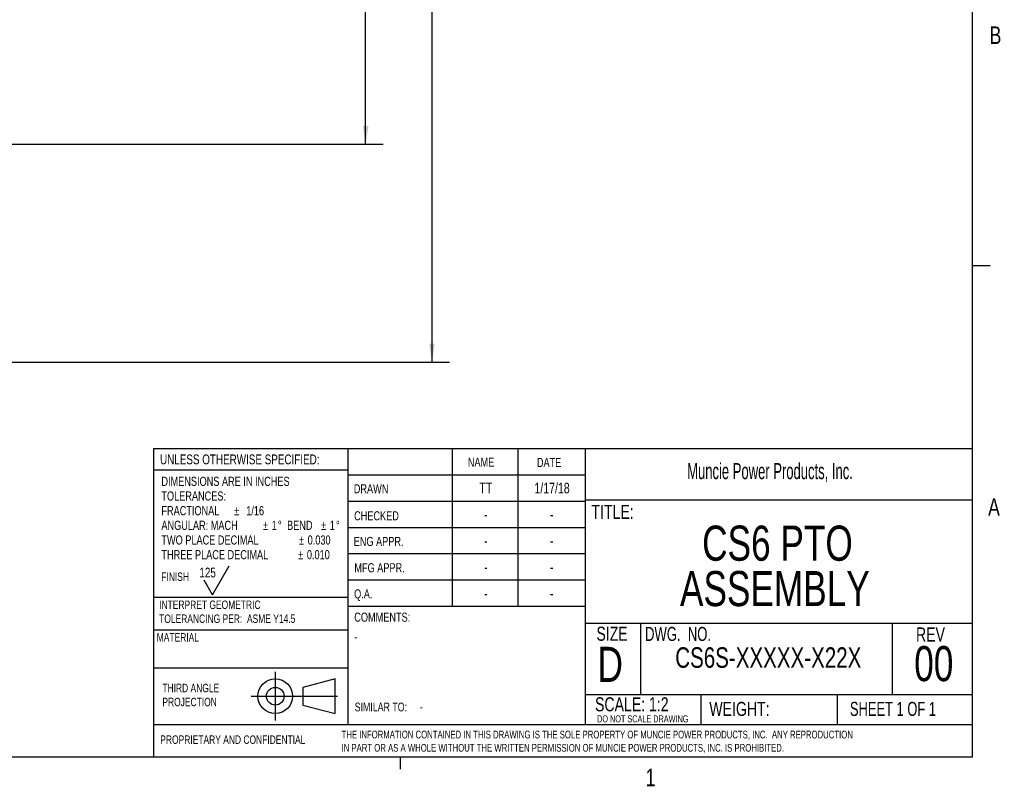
# Model space of a CAD drawing. Header units: inches. Extents: x 0.3 to 34.1, y 0.2 to 21.7.
# Tile 17 of 26: x 26.7 to 33.7, y 0.2 to 5.7. Entities that reach past the tile are written whole.
import ezdxf

# ---------------------------------------------------------------- set-up
doc = ezdxf.new("R2010")
doc.units = ezdxf.units.IN
doc.header["$MEASUREMENT"] = 0
doc.linetypes.add('CENTERX2', pattern=[0.8, 0.5, -0.1, 0.1, -0.1])
doc.layers.add('BORDER', color=7, linetype='Continuous', lineweight=25)
doc.layers.add('SLD-0', color=7, linetype='Continuous', lineweight=25)
doc.styles.add('SLDTEXTSTYLE0', font='TXT', dxfattribs={"width": 0.75})
doc.styles.add('SLDTEXTSTYLE1', font='TXT', dxfattribs={"width": 0.605})
doc.styles.add('SLDTEXTSTYLE2', font='TXT', dxfattribs={"width": 0.694444})
doc.styles.add('SLDTEXTSTYLE3', font='TXT', dxfattribs={"width": 0.6875})
doc.dimstyles.new('SLDDIMSTYLE0', dxfattribs={"dimtxt": 0.125, "dimasz": 0.13, "dimexe": 0, "dimexo": 0.0625, "dimgap": 0.03125, "dimtad": 0, "dimtih": 1, "dimtoh": 1, "dimlfac": 0.8, "dimrnd": 1e-09, "dimzin": 12, "dimdsep": 46, "dimtxsty": 'SLDTEXTSTYLE0', "dimsah": 1, "dimcen": 0.09, "dimadec": 0, "dimazin": 3, "dimtfac": 1, "dimtofl": 0, "dimtmove": 0, "dimatfit": 3, "dimfxl": 1, "dimfrac": 2, "dimtolj": 1, "dimtzin": 12, "dimarcsym": 0})
doc.dimstyles.new('SLDDIMSTYLE1', dxfattribs={"dimtxt": 0.125, "dimasz": 0.13, "dimexe": 0, "dimexo": 0.0625, "dimgap": 0.03125, "dimtad": 0, "dimtih": 1, "dimtoh": 1, "dimlfac": 0.8, "dimrnd": 1e-09, "dimzin": 4, "dimdsep": 46, "dimtxsty": 'SLDTEXTSTYLE0', "dimsah": 1, "dimcen": 0.09, "dimadec": 0, "dimazin": 1, "dimtfac": 1, "dimtofl": 0, "dimtmove": 0, "dimatfit": 3, "dimfxl": 1, "dimfrac": 2, "dimtolj": 1, "dimtzin": 12, "dimarcsym": 0})

# ---------------------------------------------------------------- blocks, each defined once
blk = doc.blocks.new('Block1')
at = {"layer": 'SLD-0', "color": 1, "linetype": 'CENTERX2'}
for p, q in [((3.1617, 0.8669), (3.1617, 0.5222)), ((2.9894, 0.6946), (3.334, 0.6946))]:
    blk.add_line(p, q, dxfattribs=at)
at = {"layer": 'SLD-0', "color": 1}
for p, q in [((3.5889, 0.8181), (3.3588, 0.7575)), ((3.5889, 0.571), (3.5889, 0.8181)), ((3.3588, 0.7575), (3.3588, 0.6316)), ((3.334, 0.6946), (3.6043, 0.6946)), ((3.3588, 0.6316), (3.5889, 0.571))]:
    blk.add_line(p, q, dxfattribs=at)
for radius in [0.1236, 0.0629]:
    blk.add_circle((3.1617, 0.6946), radius, dxfattribs=at)
blk = doc.blocks.new('SW_NOTE_1')
at = {"layer": 'SLD-0', "color": 0, "char_height": 0.06, "attachment_point": 1, "style": 'SLDTEXTSTYLE0'}
for s, insert in [('THIRD ANGLE', (0, 0.0773)), ('PROJECTION', (0, -0.022))]:
    blk.add_mtext(s, dxfattribs=dict(at, insert=insert))
blk = doc.blocks.new('SW_NOTE_2')
at = {"layer": 'SLD-0', "color": 0, "char_height": 0.055, "attachment_point": 1, "style": 'SLDTEXTSTYLE0'}
for s, insert in [('THE INFORMATION CONTAINED IN THIS DRAWING IS THE SOLE PROPERTY OF MUNCIE POWER PRODUCTS, INC.  ANY REPRODUCTION', (0, 0.0709)), ('IN PART OR AS A WHOLE WITHOUT THE WRITTEN PERMISSION OF MUNCIE POWER PRODUCTS, INC. IS PROHIBITED.', (0, -0.0235))]:
    blk.add_mtext(s, dxfattribs=dict(at, insert=insert))
blk = doc.blocks.new('SW_NOTE_3')
at = {"layer": 'SLD-0', "color": 0, "char_height": 0.065, "attachment_point": 1, "style": 'SLDTEXTSTYLE0'}
for s, insert in [('DIMENSIONS ARE IN INCHES', (0, 0.0838)), ('TOLERANCES:', (0, -0.0206)), ('FRACTIONAL', (0, -0.125)), ('%%p', (0.5176, -0.125)), ('1/16', (0.6039, -0.125)), ('ANGULAR: MACH', (0, -0.2293)), ('%%p', (0.7234, -0.2293)), ('1', (0.7853, -0.2293)), ('%%d', (0.8293, -0.2293)), ('BEND', (0.895, -0.2293)), ('%%p', (1.1371, -0.2293)), ('1', (1.199, -0.2293)), ('%%d', (1.243, -0.2293)), ('TWO PLACE DECIMAL', (0, -0.3337)), ('%%p', (0.9794, -0.3337)), ('0.030', (1.0413, -0.3337)), ('THREE PLACE DECIMAL', (0, -0.4381)), ('%%p', (0.9738, -0.4381)), ('0.010', (1.0357, -0.4381))]:
    blk.add_mtext(s, dxfattribs=dict(at, insert=insert))
blk = doc.blocks.new('SW_NOTE_4')
at = {"layer": 'SLD-0', "color": 0, "char_height": 0.06, "attachment_point": 1, "style": 'SLDTEXTSTYLE0'}
for s, insert in [('INTERPRET GEOMETRIC', (0, 0.0773)), ('TOLERANCING PER:  ASME Y14.5', (0, -0.022))]:
    blk.add_mtext(s, dxfattribs=dict(at, insert=insert))
blk = doc.blocks.new('SW_NOTE_5')
at = {"layer": 'BORDER', "color": 0, "char_height": 0.25, "attachment_point": 2, "style": 'SLDTEXTSTYLE0'}
for s, insert in [('CS6 PTO', (0.6641, 0.3223)), ('ASSEMBLY', (0.6457, -0.001))]:
    blk.add_mtext(s, dxfattribs=dict(at, insert=insert))
blk = doc.blocks.new('_D_10')
at = {"layer": 'SLD-0'}
for p, q in [((23.6425, 13.9045), (29.3268, 13.9045)), ((29.2018, 13.9045), (29.2018, 10.1252)), ((28.9478, 10.0998), (28.9097, 10.0998)), ((28.9097, 10.0998), (28.9097, 9.9014)), ((29.4558, 10.0998), (29.4939, 10.0998)), ((29.4939, 10.0998), (29.4939, 9.9014)), ((28.9097, 9.9014), (28.9478, 9.9014)), ((29.4939, 9.9014), (29.4558, 9.9014)), ((29.2018, 4.7738), (29.2018, 9.7144)), ((25.2118, 4.7738), (29.3268, 4.7738))]:
    blk.add_line(p, q, dxfattribs=at)
for points in [[(29.2018, 13.9045), (29.1818, 13.7745), (29.2218, 13.7745)], [(29.2018, 4.7738), (29.2218, 4.9038), (29.1818, 4.9038)]]:
    blk.add_solid(points, dxfattribs=at)
at = {"layer": 'SLD-0', "char_height": 0.125, "attachment_point": 1, "style": 'SLDTEXTSTYLE0'}
for s, insert in [('185.54', (28.9478, 10.0625)), ('7.30', (29.0402, 9.8755))]:
    blk.add_mtext(s, dxfattribs=dict(at, insert=insert))
blk = doc.blocks.new('_D_11')
at = {"layer": 'SLD-0'}
for p, q in [((23.6425, 13.9045), (29.7993, 13.9045)), ((29.6743, 13.9045), (29.6743, 9.2699)), ((29.4203, 9.2445), (29.3822, 9.2445)), ((29.3822, 9.2445), (29.3822, 9.046)), ((29.9282, 9.2445), (29.9663, 9.2445)), ((29.9663, 9.2445), (29.9663, 9.046)), ((29.3822, 9.046), (29.4203, 9.046)), ((29.9663, 9.046), (29.9282, 9.046)), ((29.6743, 3.2238), (29.6743, 8.859)), ((22.8612, 3.2238), (29.7993, 3.2238))]:
    blk.add_line(p, q, dxfattribs=at)
for points in [[(29.6743, 13.9045), (29.6543, 13.7745), (29.6943, 13.7745)], [(29.6743, 3.2238), (29.6943, 3.3538), (29.6543, 3.3538)]]:
    blk.add_solid(points, dxfattribs=at)
at = {"layer": 'SLD-0', "char_height": 0.125, "attachment_point": 1, "style": 'SLDTEXTSTYLE0'}
for s, insert in [('217.03', (29.4203, 9.2072)), ('8.54', (29.5126, 9.0202))]:
    blk.add_mtext(s, dxfattribs=dict(at, insert=insert))

msp = doc.modelspace()

# ---------------------------------------------------------------- linework, layer by layer
at = {"layer": 'BORDER'}
for p, q in [((27.6942, 0.6448), (27.6942, 2.6091)), ((27.6942, 2.6091), (33.5229, 2.6091)), ((29.0756, 2.6091), (29.0756, 0.6448)), ((29.8166, 2.6091), (29.8166, 1.4841)), ((30.2851, 2.6091), (30.2851, 1.4841)), ((30.7642, 2.6091), (30.7642, 0.6448)), ((29.0756, 2.4548), (27.6942, 2.4548)), ((29.0756, 2.4216), (30.7642, 2.4216)), ((29.0756, 2.2341), (30.7642, 2.2341)), ((30.7642, 2.242), (33.5229, 2.242)), ((29.0756, 2.0466), (30.7642, 2.0466)), ((30.7642, 1.8591), (29.0756, 1.8591)), ((28.111, 1.5667), (28.231, 1.7745)), ((28.111, 1.5667), (28.051, 1.6706)), ((30.7642, 1.6716), (29.0756, 1.6716)), ((27.6942, 1.5499), (29.0756, 1.5499)), ((30.7642, 1.4841), (29.0726, 1.4841)), ((30.7642, 1.3647), (33.5229, 1.3647)), ((31.1597, 1.3647), (31.1597, 0.8577)), ((32.9509, 1.3647), (32.9509, 0.8577)), ((27.6942, 1.3173), (29.0756, 1.3173)), ((27.6942, 1.0473), (29.0756, 1.0473)), ((30.7642, 0.8577), (33.5229, 0.8577)), ((31.5873, 0.8577), (31.5873, 0.6448)), ((32.5592, 0.8577), (32.5592, 0.6448)), ((27.6911, 0.6448), (27.6911, 0.4106)), ((27.6911, 0.6448), (33.5229, 0.6448))]:
    msp.add_line(p, q, dxfattribs=at)
at = {"layer": 'SLD-0'}
for p, q in [((33.5229, 0.4106), (33.5229, 21.4106)), ((33.5229, 3.9106), (33.6479, 3.9106)), ((33.5229, 0.4106), (0.5229, 0.4106)), ((29.4479, 0.4106), (29.4479, 0.3258))]:
    msp.add_line(p, q, dxfattribs=at)

# ---------------------------------------------------------------- block references
at = {"color": 7, "linetype": 'Continuous'}
msp.add_blockref('Block1', (25.3965, 0.1508), dxfattribs=at)
at = {"layer": 'BORDER'}
msp.add_blockref('SW_NOTE_5', (31.47, 1.7374), dxfattribs=at)
at = {"layer": 'SLD-0'}
for name, p in [('SW_NOTE_3', (27.7474, 2.3236)), ('SW_NOTE_4', (27.7313, 1.449)), ('SW_NOTE_1', (27.7542, 0.8563)), ('SW_NOTE_2', (29.0301, 0.529))]:
    msp.add_blockref(name, p, dxfattribs=at)

# ---------------------------------------------------------------- texts
at = {"color": 7, "linetype": 'Continuous', "lineweight": 0, "char_height": 0.125, "attachment_point": 1, "style": 'SLDTEXTSTYLE0'}
for s, insert in [('B', (33.645, 5.6129)), ('A', (33.6341, 2.2543)), ('1', (31.1954, 0.329))]:
    msp.add_mtext(s, dxfattribs=dict(at, insert=insert))
at = {"layer": 'BORDER', "style": 'SLDTEXTSTYLE0'}
for s, insert, char_height, attachment_point in [('125', (28.0179, 1.7608), 0.07, 1), ('CS6S-XXXXX-X22X', (32.0688, 1.1935), 0.145833, 2), ('00', (33.2473, 1.2024), 0.25, 2), ('-', (29.5881, 0.7999), 0.0625, 1), ('PROPRIETARY AND CONFIDENTIAL', (27.7394, 0.5662), 0.06, 1)]:
    msp.add_mtext(s, dxfattribs=dict(at, insert=insert, char_height=char_height, attachment_point=attachment_point))
at = {"layer": 'SLD-0'}
for s, insert, char_height, attachment_point, style in [('UNLESS OTHERWISE SPECIFIED:', (27.7378, 2.566), 0.07, 1, 'SLDTEXTSTYLE0'), ('NAME', (29.9293, 2.5433), 0.065, 1, 'SLDTEXTSTYLE0'), ('DATE', (30.4211, 2.5416), 0.065, 1, 'SLDTEXTSTYLE0'), ('Muncie Power Products, Inc.', (31.4912, 2.5049), 0.114583, 1, 'SLDTEXTSTYLE1'), ('DRAWN', (29.1172, 2.3544), 0.065, 1, 'SLDTEXTSTYLE0'), ('TT', (30.0576, 2.3655), 0.075, 2, 'SLDTEXTSTYLE0'), ('1/17/18', (30.5291, 2.3644), 0.075, 2, 'SLDTEXTSTYLE0'), ('TITLE:', (30.81, 2.2075), 0.1, 1, 'SLDTEXTSTYLE0'), ('CHECKED', (29.1194, 2.162), 0.065, 1, 'SLDTEXTSTYLE0'), ('-', (30.0574, 2.1769), 0.075, 2, 'SLDTEXTSTYLE0'), ('-', (30.5259, 2.1769), 0.075, 2, 'SLDTEXTSTYLE0'), ('ENG APPR.', (29.1165, 1.9795), 0.065, 1, 'SLDTEXTSTYLE0'), ('-', (30.0574, 1.9894), 0.075, 2, 'SLDTEXTSTYLE0'), ('-', (30.5259, 1.9894), 0.075, 2, 'SLDTEXTSTYLE0'), ('MFG APPR.', (29.1214, 1.7923), 0.065, 1, 'SLDTEXTSTYLE0'), ('-', (30.0574, 1.8019), 0.075, 2, 'SLDTEXTSTYLE0'), ('-', (30.5259, 1.8019), 0.075, 2, 'SLDTEXTSTYLE0'), ('FINISH', (27.7466, 1.726), 0.06, 1, 'SLDTEXTSTYLE0'), ('Q.A.', (29.1198, 1.6063), 0.065, 1, 'SLDTEXTSTYLE0'), ('-', (30.0574, 1.6144), 0.075, 2, 'SLDTEXTSTYLE0'), ('-', (30.5259, 1.6144), 0.075, 2, 'SLDTEXTSTYLE0'), ('COMMENTS:', (29.1207, 1.4404), 0.065, 1, 'SLDTEXTSTYLE0'), ('SIZE', (30.8449, 1.34), 0.1, 1, 'SLDTEXTSTYLE0'), ('DWG.  NO.', (31.1914, 1.3386), 0.1, 1, 'SLDTEXTSTYLE2'), ('REV', (33.1207, 1.3347), 0.1, 1, 'SLDTEXTSTYLE0'), ('MATERIAL', (27.7141, 1.2943), 0.06, 1, 'SLDTEXTSTYLE0'), ('-', (29.1209, 1.2999), 0.0625, 1, 'SLDTEXTSTYLE0'), ('D', (30.8528, 1.1969), 0.25, 1, 'SLDTEXTSTYLE0'), ('SIMILAR TO:', (29.1237, 0.7999), 0.0625, 1, 'SLDTEXTSTYLE0'), ('SCALE: 1:2', (30.835, 0.8377), 0.1, 1, 'SLDTEXTSTYLE0'), ('WEIGHT:', (31.6491, 0.8048), 0.1, 1, 'SLDTEXTSTYLE0'), ('SHEET 1 OF 1', (32.6501, 0.8051), 0.1, 1, 'SLDTEXTSTYLE3'), ('DO NOT SCALE DRAWING', (31.175, 0.7092), 0.05, 2, 'SLDTEXTSTYLE0')]:
    msp.add_mtext(s, dxfattribs=dict(at, insert=insert, char_height=char_height, attachment_point=attachment_point, style=style))

# ---------------------------------------------------------------- dimensions: what is measured, and where the dimension line sits
for base, p2, dimstyle, picture, middle in [((29.6743, 3.2238), (22.8112, 3.2238), 'SLDDIMSTYLE0', '_D_11', (29.6743, 9.0645)), ((29.2018, 4.7738), (25.1618, 4.7738), 'SLDDIMSTYLE1', '_D_10', (29.2018, 9.9198))]:
    dim = msp.add_linear_dim(base=base, p1=(23.5925, 13.9045), p2=p2, angle=90, dimstyle=dimstyle, dxfattribs=at)
    dim.commit()
    dim.dimension.update_dxf_attribs({"geometry": picture, "text_midpoint": middle, "dimtype": 160})

doc.saveas('drawing.dxf')
